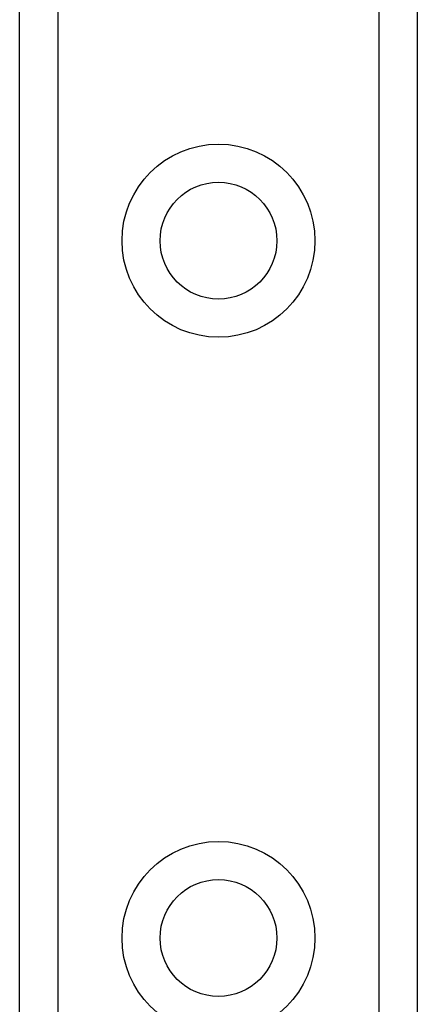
# Model space of a CAD drawing. Header units: inches. Extents: x 10 to 197, y 9 to 109.
# Tile 79 of 111: x 32.497 to 33.059, y 72.349 to 73.739. Entities that reach past the tile are written whole.
import ezdxf

# ---------------------------------------------------------------- set-up
doc = ezdxf.new("R2010")
doc.units = ezdxf.units.IN
doc.header["$MEASUREMENT"] = 0
doc.layers.add('Visible Edges(ANSI)', color=7, linetype='Continuous', lineweight=25)
doc.layers.add('Visible Tangent Edges(ANSI)', color=7, linetype='Continuous', lineweight=25)

msp = doc.modelspace()

# ---------------------------------------------------------------- linework, layer by layer
at = {"layer": 'Visible Edges(ANSI)'}
for p, q in [((32.4967, 18.9666), (32.4967, 75.7225)), ((33.0587, 75.7225), (33.0587, 18.9666))]:
    msp.add_line(p, q, dxfattribs=at)
for centre in [(32.7777, 73.4272), (32.7777, 72.4429)]:
    msp.add_circle(centre, 0.0825, dxfattribs=at)
at = {"layer": 'Visible Tangent Edges(ANSI)'}
for p, q in [((32.5506, 75.7225), (32.5506, 18.9666)), ((33.0049, 18.9666), (33.0049, 75.7225))]:
    msp.add_line(p, q, dxfattribs=at)
for centre in [(32.7777, 73.4272), (32.7777, 72.4429)]:
    msp.add_circle(centre, 0.1363, dxfattribs=at)

doc.saveas('drawing.dxf')
